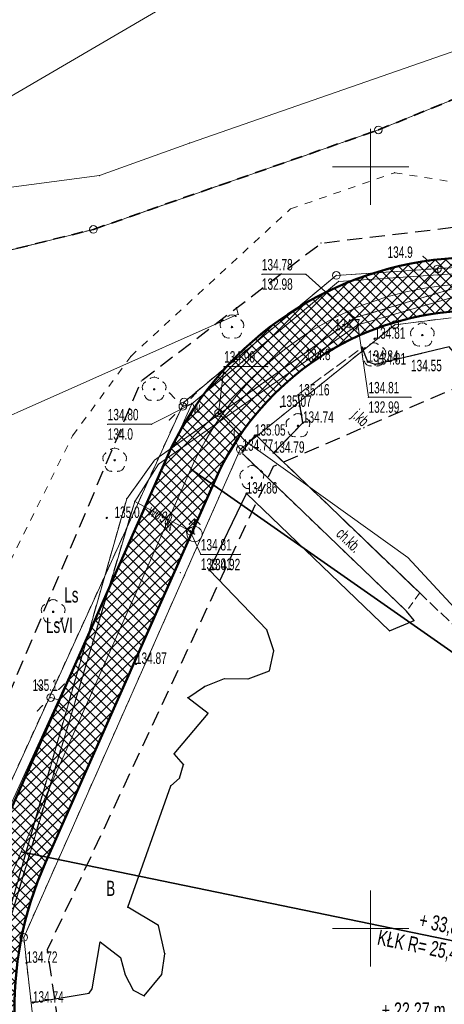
# Model space of a CAD drawing. Extents: x 6456700 to 6518119, y 5963420 to 5980059.
# Tile 48 of 256: x 6511696 to 6511724, y 5964144 to 5964209. Entities that reach past the tile are written whole.
import ezdxf
from ezdxf.enums import TextEntityAlignment as Align

# ---------------------------------------------------------------- set-up
doc = ezdxf.new("R2010")
doc.units = 0
doc.header["$MEASUREMENT"] = 0
for name, pattern in [('L_0_03', [1, 0.5, -0.5]), ('L_0_04', [1.5, 1, -0.5]), ('L_0_50', [1.25, 0.75, -0.5]), ('L_0_52', [1, 0.75, -0.25]), ('L_0_5A', [0.75, 0.5, -0.25])]:
    doc.linetypes.add(name, pattern=pattern)
doc.layers.get('0').update_dxf_attribs({"color": 2, "linetype": 'CONTINUOUS', "lineweight": 5})
for name, color, linetype, lineweight in [('18mm Kreska ciągła', 7, 'CONTINUOUS', 18), ('202_punkt_graniczny', 7, 'CONTINUOUS', 18), ('209_oznaczenie_konturu_klasyfikacyjnego', 96, 'CONTINUOUS', 18), ('210_oznaczenie_konturu_uzytku_gruntowego', 96, 'CONTINUOUS', 18), ('216_obreb_ewidencyjny', 7, 'CONTINUOUS', 18), ('218_kontur_uzytku_gruntowego', 96, 'L_0_03', 18), ('219_dzialka_ewidencyjna', 7, 'CONTINUOUS', 18), ('35mm Ciągła', 7, 'CONTINUOUS', 35), ('50mm Kreska ciągła', 7, 'CONTINUOUS', 50), ('9mm Kreska ciągła', 252, 'CONTINUOUS', 9), ('chodnik', 7, 'CONTINUOUS', 18), ('chodnik_Atr17', 7, 'CONTINUOUS', 18), ('drzewo_lisciaste', 7, 'CONTINUOUS', 18), ('furtka', 7, 'CONTINUOUS', 18), ('hydrant', 7, 'CONTINUOUS', 18), ('jezdnia', 7, 'CONTINUOUS', 18), ('jezdnia_Atr17', 7, 'CONTINUOUS', 18), ('komora_podziemna', 7, 'CONTINUOUS', 18), ('komora_podziemna_Atr17', 7, 'CONTINUOUS', 18), ('kraweznik', 7, 'CONTINUOUS', 18), ('latarnia', 7, 'CONTINUOUS', 18), ('ogrodzenie_trwale', 7, 'CONTINUOUS', 18), ('pikieta_naturalna', 7, 'CONTINUOUS', 18), ('pikieta_naturalna_Atr2', 7, 'CONTINUOUS', 18), ('pikieta_sztuczna', 7, 'CONTINUOUS', 18), ('pikieta_sztuczna_Atr2', 7, 'CONTINUOUS', 18), ('przewod_elektroenergetyczny_podziemny', 7, 'CONTINUOUS', 18), ('przewod_kanalizacyjny', 7, 'CONTINUOUS', 18), ('przewod_kanalizacyjny___ob__projektowany', 7, 'CONTINUOUS', 18), ('przewod_wodociagowy', 7, 'CONTINUOUS', 18), ('przewod_wodociagowy___ob__projektowany', 7, 'CONTINUOUS', 18), ('przewod_wodociagowy_Atr1', 7, 'CONTINUOUS', 18), ('rzedna', 7, 'CONTINUOUS', 18), ('rzedna_Atr2', 7, 'CONTINUOUS', 18), ('rzedna_Atr3', 7, 'CONTINUOUS', 18), ('siatka_krzyrzy', 7, 'CONTINUOUS', 18), ('woda_stojaca', 7, 'CONTINUOUS', 18), ('Zakres', 7, 'CONTINUOUS', 18)]:
    doc.layers.add(name, color=color, linetype=linetype, lineweight=lineweight)
doc.styles.get("Standard").update_dxf_attribs({"font": 'txt', "width": 0.75})
doc.styles.add('Znaczniki', font='GOTHIC.TTF', dxfattribs={"width": 0.7})

# ---------------------------------------------------------------- blocks, each defined once
blk = doc.blocks.new('mdcp_nowa')
at = {"layer": 'drzewo_lisciaste', "linetype": 'Continuous', "lineweight": 18, "true_color": 0x009900}
for points in [[(6494440.9, 5980639.43, 1), (6494440.9, 5980639.53, 1)], [(6494453.39, 5980638.9, 1), (6494453.39, 5980639, 1)], [(6494450.22, 5980637.6, 1), (6494450.22, 5980637.7, 1)], [(6494435.8, 5980635.35, 1), (6494435.8, 5980635.45, 1)], [(6494445.23, 5980632.95, 1), (6494445.23, 5980633.05, 1)], [(6494433.21, 5980630.69, 1), (6494433.21, 5980630.79, 1)], [(6494442.21, 5980629.55, 1), (6494442.21, 5980629.65, 1)], [(6494429.17, 5980620.74, 1), (6494429.17, 5980620.84, 1)]]:
    blk.add_hatch(color=94, dxfattribs=at).paths.add_polyline_path(points)
at = {"layer": 'pikieta_naturalna', "linetype": 'Continuous', "lineweight": 18, "true_color": 0x000000}
for points in [[(6494451.12, 5980643.235, 1), (6494451.12, 5980643.325, 1)], [(6494451.52, 5980639.345, 1), (6494451.52, 5980639.435, 1)], [(6494449.45, 5980638.085, 1), (6494449.45, 5980638.175, 1)], [(6494432.69, 5980626.905, 1), (6494432.69, 5980626.995, 1)], [(6494434.6, 5980617.325, 1), (6494434.6, 5980617.415, 1)], [(6494427.43, 5980597.705, 1), (6494427.43, 5980597.795, 1)]]:
    blk.add_hatch(color=18, dxfattribs=at).paths.add_polyline_path(points)
at = {"layer": 'pikieta_sztuczna', "linetype": 'Continuous', "lineweight": 18, "true_color": 0x000000}
for points in [[(6494450.26, 5980638.665, 1), (6494450.26, 5980638.755, 1)], [(6494449.81, 5980637.155, 1), (6494449.81, 5980637.245, 1)], [(6494450.3, 5980636.975, 1), (6494450.3, 5980637.065, 1)], [(6494445.28, 5980634.945, 1), (6494445.28, 5980635.035, 1)], [(6494444.11, 5980634.195, 1), (6494444.11, 5980634.285, 1)], [(6494445.56, 5980633.155, 1), (6494445.56, 5980633.245, 1)], [(6494442.4, 5980632.305, 1), (6494442.4, 5980632.395, 1)], [(6494441.59, 5980631.315, 1), (6494441.59, 5980631.405, 1)], [(6494443.64, 5980631.185, 1), (6494443.64, 5980631.275, 1)], [(6494441.86, 5980628.505, 1), (6494441.86, 5980628.595, 1)], [(6494439.42, 5980623.475, 1), (6494439.42, 5980623.565, 1)], [(6494434.6, 5980617.325, 1), (6494434.6, 5980617.415, 1)], [(6494427.43, 5980597.705, 1), (6494427.43, 5980597.795, 1)], [(6494427.84, 5980595.095, 1), (6494427.84, 5980595.185, 1)]]:
    blk.add_hatch(color=18, dxfattribs=at).paths.add_polyline_path(points)
at = {"layer": 'rzedna', "linetype": 'Continuous', "lineweight": 18, "true_color": 0x000000}
for points in [[(6494448.95, 5980640.035, 1), (6494448.95, 5980640.125, 1)], [(6494449.16, 5980639.575, 1), (6494449.16, 5980639.665, 1)], [(6494438.28, 5980634.395, 1), (6494438.28, 5980634.485, 1)], [(6494440.02, 5980633.785, 1), (6494440.02, 5980633.875, 1)], [(6494438.16, 5980626.045, 1), (6494438.16, 5980626.135, 1)]]:
    blk.add_hatch(color=18, dxfattribs=at).paths.add_polyline_path(points)
at = {"layer": '202_punkt_graniczny', "color": 7, "linetype": 'Continuous', "lineweight": 18}
for centre in [(6494450.51, 5980652.42), (6494431.81, 5980645.89), (6494447.75, 5980642.87), (6494451.59, 5980639.63), (6494437.76, 5980634.56), (6494441.45, 5980631.45), (6494427.24, 5980599.42)]:
    blk.add_circle(centre, 0.25, dxfattribs=at)
at = {"layer": '202_punkt_graniczny'}
for p in [(6494450.51, 5980652.42), (6494431.81, 5980645.89), (6494447.75, 5980642.87), (6494451.59, 5980639.63), (6494437.76, 5980634.56), (6494441.45, 5980631.45), (6494427.24, 5980599.42)]:
    blk.add_point(p, dxfattribs=at)
at = {"layer": '216_obreb_ewidencyjny', "color": 7, "linetype": 'L_0_50', "lineweight": 35, "flags": 128}
for points in [[(6494450.51, 5980652.42), (6494469.36, 5980660.08)], [(6494431.81, 5980645.89), (6494450.51, 5980652.42)], [(6494409.79, 5980640.42), (6494431.81, 5980645.89)]]:
    blk.add_lwpolyline(points, dxfattribs=at)
at = {"layer": '216_obreb_ewidencyjny'}
for p in [(6494450.51, 5980652.42), (6494431.81, 5980645.89)]:
    blk.add_point(p, dxfattribs=at)
at = {"layer": '218_kontur_uzytku_gruntowego', "lineweight": 18, "flags": 128}
for points in [[(6494469.36, 5980660.08), (6494450.51, 5980652.42)], [(6494450.51, 5980652.42), (6494431.81, 5980645.89)], [(6494444.74, 5980647.23), (6494451.57, 5980649.61)], [(6494451.57, 5980649.61), (6494462.9, 5980647.82)], [(6494434.26, 5980637.55), (6494444.74, 5980647.23)], [(6494431.81, 5980645.89), (6494409.79, 5980640.42)], [(6494447.75, 5980642.87), (6494465.42, 5980644.05)], [(6494437.76, 5980634.56), (6494447.75, 5980642.87)], [(6494451.59, 5980639.63), (6494441.45, 5980631.45)], [(6494455.28, 5980640.09), (6494451.59, 5980639.63)], [(6494430.45, 5980632.35), (6494434.26, 5980637.55)], [(6494422.31, 5980600.69), (6494437.76, 5980634.56)], [(6494419.66, 5980610.67), (6494430.45, 5980632.35)], [(6494441.45, 5980631.45), (6494427.24, 5980599.42)], [(6494427.24, 5980599.42), (6494429.17, 5980582.26)]]:
    blk.add_lwpolyline(points, dxfattribs=at)
at = {"layer": '218_kontur_uzytku_gruntowego'}
for p in [(6494450.51, 5980652.42), (6494450.51, 5980652.42), (6494450.51, 5980652.42), (6494450.51, 5980652.42), (6494451.57, 5980649.61), (6494451.57, 5980649.61), (6494451.57, 5980649.61), (6494451.57, 5980649.61), (6494444.74, 5980647.23), (6494444.74, 5980647.23), (6494444.74, 5980647.23), (6494444.74, 5980647.23), (6494431.81, 5980645.89), (6494431.81, 5980645.89), (6494431.81, 5980645.89), (6494431.81, 5980645.89), (6494447.75, 5980642.87), (6494447.75, 5980642.87), (6494447.75, 5980642.87), (6494447.75, 5980642.87), (6494451.59, 5980639.63), (6494451.59, 5980639.63), (6494451.59, 5980639.63), (6494451.59, 5980639.63), (6494434.26, 5980637.55), (6494434.26, 5980637.55), (6494434.26, 5980637.55), (6494434.26, 5980637.55), (6494437.76, 5980634.56), (6494437.76, 5980634.56), (6494437.76, 5980634.56), (6494437.76, 5980634.56), (6494430.45, 5980632.35), (6494430.45, 5980632.35), (6494430.45, 5980632.35), (6494430.45, 5980632.35), (6494441.45, 5980631.45), (6494441.45, 5980631.45), (6494441.45, 5980631.45), (6494441.45, 5980631.45), (6494427.24, 5980599.42), (6494427.24, 5980599.42), (6494427.24, 5980599.42), (6494427.24, 5980599.42)]:
    blk.add_point(p, dxfattribs=at)
at = {"layer": '219_dzialka_ewidencyjna', "color": 3, "linetype": 'Continuous', "lineweight": 18, "flags": 128}
for points in [[(6494450.51, 5980652.42), (6494469.36, 5980660.08)], [(6494431.81, 5980645.89), (6494450.51, 5980652.42)], [(6494409.79, 5980640.42), (6494431.81, 5980645.89)], [(6494447.75, 5980642.87), (6494465.42, 5980644.05)], [(6494437.76, 5980634.56), (6494447.75, 5980642.87)], [(6494451.59, 5980639.63), (6494441.45, 5980631.45)], [(6494455.28, 5980640.09), (6494451.59, 5980639.63)], [(6494422.31, 5980600.69), (6494437.76, 5980634.56)], [(6494441.45, 5980631.45), (6494427.24, 5980599.42)], [(6494427.24, 5980599.42), (6494429.17, 5980582.26)]]:
    blk.add_lwpolyline(points, dxfattribs=at)
at = {"layer": '219_dzialka_ewidencyjna', "color": 3}
for p in [(6494450.51, 5980652.42), (6494450.51, 5980652.42), (6494431.81, 5980645.89), (6494431.81, 5980645.89), (6494447.75, 5980642.87), (6494447.75, 5980642.87), (6494451.59, 5980639.63), (6494451.59, 5980639.63), (6494437.76, 5980634.56), (6494437.76, 5980634.56), (6494441.45, 5980631.45), (6494441.45, 5980631.45), (6494427.24, 5980599.42), (6494427.24, 5980599.42)]:
    blk.add_point(p, dxfattribs=at)
at = {"layer": 'chodnik', "color": 7, "linetype": 'L_0_5A', "lineweight": 18, "flags": 128}
blk.add_lwpolyline([(6494442.4, 5980632.35), (6494442.53, 5980632.35), (6494443.64, 5980631.23), (6494453.22, 5980622.03), (6494452.36, 5980620.83), (6494441.61, 5980631.15), (6494441.59, 5980631.36)], close=True, dxfattribs=at)
at = {"layer": 'chodnik'}
for p in [(6494442.4, 5980632.35), (6494442.53, 5980632.35), (6494441.59, 5980631.36), (6494443.64, 5980631.23), (6494441.61, 5980631.15), (6494453.22, 5980622.03), (6494452.36, 5980620.83)]:
    blk.add_point(p, dxfattribs=at)
at = {"layer": 'drzewo_lisciaste', "color": 94, "linetype": 'Continuous', "lineweight": 18}
for centre in [(6494440.9, 5980639.48), (6494453.39, 5980638.95), (6494450.22, 5980637.65), (6494435.8, 5980635.4), (6494445.23, 5980633), (6494433.21, 5980630.74), (6494442.21, 5980629.6), (6494429.17, 5980620.79)]:
    blk.add_circle(centre, 0.05, dxfattribs=at)
at = {"layer": 'drzewo_lisciaste', "color": 94, "linetype": 'Continuous', "lineweight": 13}
for centre, start, end in [((6494440.9, 5980639.88), 49.272, 130.728), ((6494440.52, 5980639.604), 121.308, 202.548), ((6494441.28, 5980639.604), 337.452, 58.692), ((6494453.39, 5980639.35), 49.272, 130.728), ((6494440.665, 5980639.156), 193.221, 274.871), ((6494441.135, 5980639.156), 265.129, 346.779), ((6494453.01, 5980639.074), 121.308, 202.548), ((6494453.77, 5980639.074), 337.452, 58.692), ((6494450.22, 5980638.05), 49.272, 130.728), ((6494453.155, 5980638.626), 193.221, 274.871), ((6494453.625, 5980638.626), 265.129, 346.779), ((6494449.84, 5980637.774), 121.308, 202.548), ((6494450.6, 5980637.774), 337.452, 58.692), ((6494449.985, 5980637.326), 193.221, 274.871), ((6494450.455, 5980637.326), 265.129, 346.779), ((6494435.42, 5980635.524), 121.308, 202.548), ((6494435.8, 5980635.8), 49.272, 130.728), ((6494436.18, 5980635.524), 337.452, 58.692), ((6494435.565, 5980635.076), 193.221, 274.871), ((6494436.035, 5980635.076), 265.129, 346.779), ((6494445.23, 5980633.4), 49.272, 130.728), ((6494444.85, 5980633.124), 121.308, 202.548), ((6494445.61, 5980633.124), 337.452, 58.692), ((6494444.995, 5980632.676), 193.221, 274.871), ((6494445.465, 5980632.676), 265.129, 346.779), ((6494432.83, 5980630.864), 121.308, 202.548), ((6494433.21, 5980631.14), 49.272, 130.728), ((6494433.59, 5980630.864), 337.452, 58.692), ((6494432.975, 5980630.416), 193.221, 274.871), ((6494433.445, 5980630.416), 265.129, 346.779), ((6494441.83, 5980629.724), 121.308, 202.548), ((6494442.21, 5980630), 49.272, 130.728), ((6494442.59, 5980629.724), 337.452, 58.692), ((6494441.975, 5980629.276), 193.221, 274.871), ((6494442.445, 5980629.276), 265.129, 346.779), ((6494429.17, 5980621.19), 49.272, 130.728), ((6494428.79, 5980620.914), 121.308, 202.548), ((6494429.55, 5980620.914), 337.452, 58.692), ((6494428.935, 5980620.466), 193.221, 274.871), ((6494429.405, 5980620.466), 265.129, 346.779)]:
    blk.add_arc(centre, 0.4, start, end, dxfattribs=at)
at = {"layer": 'drzewo_lisciaste'}
for p in [(6494440.9, 5980640.28), (6494440.14, 5980639.728), (6494440.312, 5980639.946), (6494440.639, 5980640.183), (6494441.161, 5980640.183), (6494441.488, 5980639.946), (6494441.66, 5980639.728), (6494453.129, 5980639.653), (6494453.39, 5980639.75), (6494453.651, 5980639.653), (6494440.151, 5980639.451), (6494440.276, 5980639.065), (6494440.9, 5980639.48), (6494441.524, 5980639.065), (6494441.649, 5980639.451), (6494452.63, 5980639.198), (6494452.641, 5980638.921), (6494452.802, 5980639.416), (6494453.39, 5980638.95), (6494453.978, 5980639.416), (6494454.139, 5980638.921), (6494454.15, 5980639.198), (6494440.43, 5980638.832), (6494440.699, 5980638.757), (6494441.101, 5980638.757), (6494441.37, 5980638.832), (6494449.959, 5980638.353), (6494450.22, 5980638.45), (6494450.481, 5980638.353), (6494452.766, 5980638.535), (6494452.92, 5980638.302), (6494453.86, 5980638.302), (6494454.014, 5980638.535), (6494449.46, 5980637.898), (6494449.471, 5980637.621), (6494449.632, 5980638.116), (6494450.22, 5980637.65), (6494450.808, 5980638.116), (6494450.969, 5980637.621), (6494450.98, 5980637.898), (6494453.189, 5980638.227), (6494453.591, 5980638.227), (6494449.596, 5980637.235), (6494449.75, 5980637.002), (6494450.69, 5980637.002), (6494450.844, 5980637.235), (6494450.019, 5980636.927), (6494450.421, 5980636.927), (6494435.212, 5980635.866), (6494435.539, 5980636.103), (6494435.8, 5980636.2), (6494436.061, 5980636.103), (6494436.388, 5980635.866), (6494435.04, 5980635.648), (6494435.051, 5980635.371), (6494435.8, 5980635.4), (6494436.549, 5980635.371), (6494436.56, 5980635.648), (6494435.176, 5980634.985), (6494435.33, 5980634.752), (6494435.599, 5980634.677), (6494436.001, 5980634.677), (6494436.27, 5980634.752), (6494436.424, 5980634.985), (6494445.23, 5980633.8), (6494444.47, 5980633.248), (6494444.642, 5980633.466), (6494444.969, 5980633.703), (6494445.491, 5980633.703), (6494445.818, 5980633.466), (6494445.99, 5980633.248), (6494444.481, 5980632.971), (6494444.606, 5980632.585), (6494445.23, 5980633), (6494445.854, 5980632.585), (6494445.979, 5980632.971), (6494444.76, 5980632.352), (6494445.029, 5980632.277), (6494445.431, 5980632.277), (6494445.7, 5980632.352), (6494432.622, 5980631.206), (6494432.949, 5980631.443), (6494433.21, 5980631.54), (6494433.471, 5980631.443), (6494433.798, 5980631.206), (6494432.45, 5980630.988), (6494432.461, 5980630.711), (6494433.21, 5980630.74), (6494433.959, 5980630.711), (6494433.97, 5980630.988), (6494432.586, 5980630.325), (6494432.74, 5980630.092), (6494433.009, 5980630.017), (6494433.411, 5980630.017), (6494433.68, 5980630.092), (6494433.834, 5980630.325), (6494441.622, 5980630.066), (6494441.949, 5980630.303), (6494442.21, 5980630.4), (6494442.471, 5980630.303), (6494442.798, 5980630.066), (6494441.45, 5980629.848), (6494441.461, 5980629.571), (6494442.21, 5980629.6), (6494442.959, 5980629.571), (6494442.97, 5980629.848), (6494441.586, 5980629.185), (6494441.74, 5980628.952), (6494442.009, 5980628.877), (6494442.411, 5980628.877), (6494442.68, 5980628.952), (6494442.834, 5980629.185), (6494428.909, 5980621.493), (6494429.17, 5980621.59), (6494429.431, 5980621.493), (6494428.41, 5980621.038), (6494428.582, 5980621.256), (6494429.758, 5980621.256), (6494429.93, 5980621.038), (6494428.421, 5980620.761), (6494428.546, 5980620.375), (6494429.17, 5980620.79), (6494429.794, 5980620.375), (6494429.919, 5980620.761), (6494428.7, 5980620.142), (6494428.969, 5980620.067), (6494429.371, 5980620.067), (6494429.64, 5980620.142)]:
    blk.add_point(p, dxfattribs=at)
at = {"layer": 'furtka', "color": 7, "linetype": 'Continuous', "lineweight": 18, "flags": 128}
blk.add_lwpolyline([(6494441.59, 5980631.36), (6494442.4, 5980632.35)], dxfattribs=at)
at = {"layer": 'furtka', "color": 7, "linetype": 'Continuous', "lineweight": 18}
blk.add_arc((6494442.539, 5980632.522), 1.5, 170.711, 230.711, dxfattribs=at)
at = {"layer": 'furtka'}
for p in [(6494441.059, 5980632.764), (6494441.136, 5980631.991), (6494442.4, 5980632.35), (6494441.589, 5980631.361), (6494441.59, 5980631.36)]:
    blk.add_point(p, dxfattribs=at)
at = {"layer": 'hydrant', "color": 5, "linetype": 'Continuous', "lineweight": 18, "flags": 128}
for points in [[(6494438.096, 5980626.536), (6494438.45, 5980626.89)], [(6494438.45, 5980626.39), (6494438.45, 5980626.89)], [(6494438.804, 5980626.536), (6494438.45, 5980626.89)]]:
    blk.add_lwpolyline(points, dxfattribs=at)
at = {"layer": 'hydrant', "color": 5, "linetype": 'Continuous', "lineweight": 18}
blk.add_circle((6494438.45, 5980625.89), 0.5, dxfattribs=at)
at = {"layer": 'hydrant'}
for p in [(6494438.45, 5980626.89), (6494438.45, 5980626.89), (6494438.45, 5980626.89), (6494438.096, 5980626.536), (6494438.45, 5980626.39), (6494438.804, 5980626.536), (6494438.45, 5980625.89)]:
    blk.add_point(p, dxfattribs=at)
at = {"layer": 'jezdnia', "color": 7, "linetype": 'L_0_52', "lineweight": 18, "flags": 128}
blk.add_lwpolyline([(6494445.56, 5980633.2), (6494445.25, 5980635.06), (6494449.45, 5980638.13), (6494449.81, 5980637.2), (6494450.3, 5980637.02), (6494455.15, 5980638.18), (6494472.84, 5980617.79), (6494477.92, 5980612.58), (6494478.27, 5980612.84), (6494478.9, 5980612.36), (6494479.27, 5980612.74), (6494483.61, 5980608.14), (6494484.41, 5980607.38), (6494487.5, 5980603.85), (6494488.61, 5980602.99), (6494487.37, 5980602.42), (6494479.94, 5980595.26), (6494470.27, 5980603.27), (6494470.86, 5980604.69), (6494458.57, 5980616.93), (6494453.22, 5980622.03), (6494443.64, 5980631.23)], close=True, dxfattribs=at)
at = {"layer": 'jezdnia'}
for p in [(6494449.45, 5980638.13), (6494449.81, 5980637.2), (6494450.3, 5980637.02), (6494445.25, 5980635.06), (6494445.56, 5980633.2), (6494443.64, 5980631.23), (6494453.22, 5980622.03)]:
    blk.add_point(p, dxfattribs=at)
at = {"layer": 'komora_podziemna', "color": 5, "linetype": 'Continuous', "lineweight": 13}
for centre in [(6494440.02, 5980633.83), (6494438.16, 5980626.09)]:
    blk.add_circle(centre, 0.25, dxfattribs=at)
at = {"layer": 'komora_podziemna'}
for p in [(6494440.02, 5980633.83), (6494438.16, 5980626.09)]:
    blk.add_point(p, dxfattribs=at)
at = {"layer": 'kraweznik', "color": 7, "linetype": 'Continuous', "lineweight": 25, "flags": 128}
for points in [[(6494479.66, 5980613.15), (6494478.9, 5980612.36), (6494478.27, 5980612.84), (6494477.92, 5980612.58), (6494472.84, 5980617.79), (6494455.15, 5980638.18), (6494450.3, 5980637.02), (6494449.81, 5980637.2), (6494449.45, 5980638.13)], [(6494443.64, 5980631.23), (6494445.56, 5980633.2), (6494445.25, 5980635.06)], [(6494453.22, 5980622.03), (6494443.64, 5980631.23), (6494442.53, 5980632.35)], [(6494427.84, 5980595.14), (6494431.54, 5980595.76), (6494431.73, 5980596.04), (6494432.26, 5980599.12), (6494433.58, 5980598.09), (6494433.9, 5980596.97), (6494434.43, 5980595.96), (6494435.15, 5980595.58), (6494436.3, 5980596.98), (6494436.5, 5980598.35), (6494436.08, 5980600.21), (6494434.06, 5980601.4), (6494436.89, 5980609.37), (6494437.47, 5980609.88), (6494437.73, 5980610.77), (6494437.11, 5980611.46), (6494439.34, 5980614.11), (6494438, 5980615.15), (6494439.1, 5980615.89), (6494440.41, 5980616.41), (6494441.96, 5980616.38), (6494443.36, 5980616.92), (6494443.64, 5980618.22), (6494443.2, 5980619.6), (6494439.42, 5980623.52), (6494441.86, 5980628.55), (6494451.24, 5980619.53), (6494452.85, 5980620.21), (6494452.36, 5980620.83), (6494441.61, 5980631.15)]]:
    blk.add_lwpolyline(points, dxfattribs=at)
at = {"layer": 'kraweznik'}
for p in [(6494449.45, 5980638.13), (6494449.81, 5980637.2), (6494450.3, 5980637.02), (6494445.25, 5980635.06), (6494445.56, 5980633.2), (6494442.53, 5980632.35), (6494443.64, 5980631.23), (6494443.64, 5980631.23), (6494441.61, 5980631.15), (6494441.86, 5980628.55), (6494439.42, 5980623.52), (6494453.22, 5980622.03), (6494452.36, 5980620.83), (6494452.85, 5980620.21), (6494443.2, 5980619.6), (6494451.24, 5980619.53), (6494443.64, 5980618.22), (6494440.41, 5980616.41), (6494441.96, 5980616.38), (6494443.36, 5980616.92), (6494439.1, 5980615.89), (6494438, 5980615.15), (6494439.34, 5980614.11), (6494437.11, 5980611.46), (6494437.73, 5980610.77), (6494437.47, 5980609.88), (6494436.89, 5980609.37), (6494434.06, 5980601.4), (6494436.08, 5980600.21), (6494432.26, 5980599.12), (6494436.5, 5980598.35), (6494433.58, 5980598.09), (6494433.9, 5980596.97), (6494436.3, 5980596.98), (6494431.54, 5980595.76), (6494431.73, 5980596.04), (6494434.43, 5980595.96), (6494427.84, 5980595.14), (6494435.15, 5980595.58)]:
    blk.add_point(p, dxfattribs=at)
at = {"layer": 'latarnia', "color": 7, "linetype": 'Continuous', "lineweight": 13, "flags": 128}
for points in [[(6494453.822, 5980643.789), (6494453.443, 5980644.114)], [(6494453.901, 5980642.731), (6494453.576, 5980642.352)], [(6494437.15, 5980634.801), (6494436.797, 5980635.154)], [(6494438.211, 5980634.801), (6494438.564, 5980635.154)], [(6494437.15, 5980633.74), (6494436.797, 5980633.387)], [(6494438.211, 5980633.74), (6494438.564, 5980633.387)], [(6494428.48, 5980615.691), (6494428.127, 5980616.044)], [(6494429.541, 5980615.691), (6494429.894, 5980616.044)], [(6494428.48, 5980614.63), (6494428.127, 5980614.277)], [(6494429.541, 5980614.63), (6494429.894, 5980614.277)]]:
    blk.add_lwpolyline(points, dxfattribs=at)
at = {"layer": 'latarnia', "color": 7, "linetype": 'Continuous', "lineweight": 13}
for centre in [(6494454.39, 5980643.3), (6494437.68, 5980634.27), (6494429.01, 5980615.16)]:
    blk.add_circle(centre, 0.25, dxfattribs=at)
at = {"layer": 'latarnia'}
for p in [(6494453.443, 5980644.114), (6494453.822, 5980643.789), (6494454.39, 5980643.3), (6494453.576, 5980642.352), (6494453.901, 5980642.731), (6494436.797, 5980635.154), (6494438.564, 5980635.154), (6494437.15, 5980634.801), (6494438.211, 5980634.801), (6494437.15, 5980633.74), (6494437.68, 5980634.27), (6494438.211, 5980633.74), (6494436.797, 5980633.387), (6494438.564, 5980633.387), (6494428.127, 5980616.044), (6494428.48, 5980615.691), (6494429.541, 5980615.691), (6494429.894, 5980616.044), (6494429.01, 5980615.16), (6494428.48, 5980614.63), (6494429.541, 5980614.63), (6494428.127, 5980614.277), (6494429.894, 5980614.277)]:
    blk.add_point(p, dxfattribs=at)
at = {"layer": 'ogrodzenie_trwale'}
for p in [(6494451.59, 5980639.41), (6494450.26, 5980638.71), (6494449.45, 5980638.13), (6494445.25, 5980635.06), (6494444.11, 5980634.24), (6494442.4, 5980632.35), (6494441.43, 5980631.12), (6494437.51, 5980623.36), (6494437.51, 5980623.36), (6494452.85, 5980620.21), (6494434.6, 5980617.37), (6494427.43, 5980597.75)]:
    blk.add_point(p, dxfattribs=at)
at = {"layer": 'pikieta_naturalna', "color": 7, "linetype": 'Continuous', "lineweight": 18}
for centre in [(6494451.12, 5980643.28), (6494451.52, 5980639.39), (6494449.45, 5980638.13), (6494432.69, 5980626.95), (6494434.6, 5980617.37), (6494427.43, 5980597.75)]:
    blk.add_circle(centre, 0.045, dxfattribs=at)
at = {"layer": 'pikieta_naturalna'}
for p in [(6494451.12, 5980643.28), (6494451.52, 5980639.39), (6494449.45, 5980638.13), (6494432.69, 5980626.95), (6494434.6, 5980617.37), (6494427.43, 5980597.75)]:
    blk.add_point(p, dxfattribs=at)
at = {"layer": 'pikieta_sztuczna', "color": 7, "linetype": 'Continuous', "lineweight": 18}
for centre in [(6494450.26, 5980638.71), (6494449.81, 5980637.2), (6494450.3, 5980637.02), (6494445.28, 5980634.99), (6494444.11, 5980634.24), (6494445.56, 5980633.2), (6494442.4, 5980632.35), (6494441.59, 5980631.36), (6494443.64, 5980631.23), (6494441.86, 5980628.55), (6494439.42, 5980623.52), (6494434.6, 5980617.37), (6494427.43, 5980597.75), (6494427.84, 5980595.14)]:
    blk.add_circle(centre, 0.045, dxfattribs=at)
at = {"layer": 'pikieta_sztuczna'}
for p in [(6494450.26, 5980638.71), (6494449.81, 5980637.2), (6494450.3, 5980637.02), (6494445.28, 5980634.99), (6494444.11, 5980634.24), (6494445.56, 5980633.2), (6494442.4, 5980632.35), (6494441.59, 5980631.36), (6494443.64, 5980631.23), (6494441.86, 5980628.55), (6494439.42, 5980623.52), (6494434.6, 5980617.37), (6494427.43, 5980597.75), (6494427.84, 5980595.14)]:
    blk.add_point(p, dxfattribs=at)
at = {"layer": 'przewod_elektroenergetyczny_podziemny', "color": 1, "linetype": 'Continuous', "lineweight": 18, "flags": 128}
for points in [[(6494454.43, 5980642.9), (6494465.34, 5980643.7), (6494475.24, 5980648.7), (6494475.05, 5980648.98)], [(6494438.28, 5980634.44), (6494447.9, 5980642.48), (6494454.43, 5980642.9), (6494454.39, 5980643.3)], [(6494429.52, 5980615.01), (6494438.28, 5980634.44), (6494437.68, 5980634.27)], [(6494424.03, 5980594.74), (6494422.88, 5980600.47), (6494429.52, 5980615.01), (6494429.01, 5980615.16)]]:
    blk.add_lwpolyline(points, dxfattribs=at)
at = {"layer": 'przewod_elektroenergetyczny_podziemny'}
for p in [(6494454.39, 5980643.3), (6494454.43, 5980642.9), (6494454.43, 5980642.9), (6494447.9, 5980642.48), (6494438.28, 5980634.44), (6494438.28, 5980634.44), (6494437.68, 5980634.27), (6494429.01, 5980615.16), (6494429.52, 5980615.01), (6494429.52, 5980615.01)]:
    blk.add_point(p, dxfattribs=at)
at = {"layer": 'przewod_kanalizacyjny', "color": 34, "linetype": 'Continuous', "lineweight": 18, "flags": 128}
for points in [[(6494512.58, 5980664.36), (6494475.85, 5980648.08), (6494448.95, 5980640.08), (6494435.82, 5980630.74), (6494434, 5980628.21), (6494423.39, 5980591.02), (6494422.96, 5980583.93), (6494407.05, 5980559.11), (6494413.79, 5980555.59), (6494408.53, 5980527.9), (6494395.33, 5980508.5), (6494379.99, 5980480.33), (6494362.15, 5980422.68)], [(6494441.2, 5980640.75), (6494441.32, 5980640.32), (6494412.1, 5980627.34)]]:
    blk.add_lwpolyline(points, dxfattribs=at)
at = {"layer": 'przewod_kanalizacyjny'}
for p in [(6494441.2, 5980640.75), (6494441.32, 5980640.32), (6494448.95, 5980640.08), (6494435.82, 5980630.74), (6494434, 5980628.21)]:
    blk.add_point(p, dxfattribs=at)
at = {"layer": 'przewod_kanalizacyjny___ob__projektowany', "color": 34, "linetype": 'L_0_52', "lineweight": 18, "flags": 128}
blk.add_lwpolyline([(6494543.737, 5980613.845), (6494541.34, 5980614.19), (6494526.27, 5980640.46), (6494512.58, 5980664.36), (6494475.85, 5980648.08), (6494448.95, 5980640.08), (6494435.82, 5980630.74), (6494434, 5980628.21), (6494423.39, 5980591.02), (6494423.22, 5980589.05)], dxfattribs=at)
at = {"layer": 'przewod_kanalizacyjny___ob__projektowany'}
for p in [(6494448.95, 5980640.08), (6494435.82, 5980630.74), (6494434, 5980628.21)]:
    blk.add_point(p, dxfattribs=at)
at = {"layer": 'przewod_wodociagowy', "color": 5, "linetype": 'Continuous', "lineweight": 18, "flags": 128}
for points in [[(6494513.5, 5980663.95), (6494476.06, 5980647.42), (6494449.16, 5980639.62), (6494440.37, 5980633.47), (6494436.09, 5980630.48), (6494434.52, 5980628.04), (6494423.72, 5980591.82), (6494423.49, 5980583.76), (6494407.79, 5980559.35), (6494414.54, 5980555.87), (6494409.04, 5980527.84), (6494395.85, 5980508.25), (6494380.37, 5980480.1), (6494362.54, 5980422.62), (6494348.35, 5980374.02), (6494335.97, 5980340.4), (6494332.73, 5980341.36), (6494294.76, 5980353), (6494262.61, 5980362.71)], [(6494440.02, 5980633.83), (6494440.37, 5980633.47), (6494441.8, 5980631.99), (6494452.44, 5980624.36), (6494467.72, 5980607.88), (6494467.34, 5980606.13), (6494465.57, 5980603.06), (6494465.55, 5980603.01)], [(6494434.52, 5980628.04), (6494438.16, 5980626.09), (6494438.45, 5980625.89)]]:
    blk.add_lwpolyline(points, dxfattribs=at)
at = {"layer": 'przewod_wodociagowy'}
for p in [(6494449.16, 5980639.62), (6494440.02, 5980633.83), (6494440.37, 5980633.47), (6494440.37, 5980633.47), (6494441.8, 5980631.99), (6494436.09, 5980630.48), (6494434.52, 5980628.04), (6494434.52, 5980628.04), (6494438.16, 5980626.09), (6494438.45, 5980625.89), (6494452.44, 5980624.36)]:
    blk.add_point(p, dxfattribs=at)
at = {"layer": 'przewod_wodociagowy___ob__projektowany', "color": 5, "linetype": 'L_0_52', "lineweight": 18, "flags": 128}
blk.add_lwpolyline([(6494434.52, 5980628.04), (6494423.72, 5980591.82)], dxfattribs=at)
at = {"layer": 'przewod_wodociagowy___ob__projektowany'}
blk.add_point((6494434.52, 5980628.04), dxfattribs=at)
at = {"layer": 'rzedna', "color": 7, "linetype": 'Continuous', "lineweight": 18}
for centre in [(6494448.95, 5980640.08), (6494449.16, 5980639.62), (6494438.28, 5980634.44), (6494440.02, 5980633.83), (6494438.16, 5980626.09)]:
    blk.add_circle(centre, 0.045, dxfattribs=at)
at = {"layer": 'rzedna'}
for p in [(6494448.95, 5980640.08), (6494449.16, 5980639.62), (6494438.28, 5980634.44), (6494440.02, 5980633.83), (6494438.16, 5980626.09)]:
    blk.add_point(p, dxfattribs=at)
at = {"layer": 'rzedna_Atr2', "color": 7, "linetype": 'Continuous', "lineweight": 18, "flags": 128}
for points in [[(6494448.95, 5980640.08), (6494445.75, 5980642.94), (6494442.864, 5980642.94)], [(6494449.16, 5980639.62), (6494449.86, 5980634.87), (6494452.65, 5980634.87)], [(6494440.02, 5980633.83), (6494440.39, 5980636.89), (6494443.238, 5980636.89)], [(6494438.28, 5980634.44), (6494435.63, 5980633.1), (6494432.75, 5980633.1)], [(6494438.16, 5980626.09), (6494438.86, 5980624.56), (6494441.453, 5980624.56)]]:
    blk.add_lwpolyline(points, dxfattribs=at)
at = {"layer": 'rzedna_Atr2'}
for p in [(6494442.864, 5980642.94), (6494445.75, 5980642.94), (6494448.95, 5980640.08), (6494449.16, 5980639.62), (6494440.39, 5980636.89), (6494443.238, 5980636.89), (6494438.28, 5980634.44), (6494449.86, 5980634.87), (6494452.65, 5980634.87), (6494440.02, 5980633.83), (6494432.75, 5980633.1), (6494435.63, 5980633.1), (6494438.16, 5980626.09), (6494438.86, 5980624.56), (6494441.453, 5980624.56)]:
    blk.add_point(p, dxfattribs=at)
at = {"layer": 'siatka_krzyrzy', "linetype": 'Continuous', "lineweight": 18, "flags": 128}
for points in [[(6494450, 5980647.5), (6494450, 5980652.5)], [(6494447.5, 5980650), (6494452.5, 5980650)], [(6494450, 5980597.5), (6494450, 5980602.5)], [(6494447.5, 5980600), (6494452.5, 5980600)]]:
    blk.add_lwpolyline(points, dxfattribs=at)
at = {"layer": 'woda_stojaca', "color": 141, "linetype": 'Continuous', "lineweight": 18, "flags": 128}
blk.add_lwpolyline([(6494530.3, 5980715.34), (6494528.49, 5980713.31), (6494527.35, 5980707.09), (6494526.2, 5980695.34), (6494520.53, 5980687.66), (6494505.04, 5980678.28), (6494474.89, 5980664.68), (6494461.82, 5980659.79), (6494438.12, 5980651.55), (6494432.21, 5980649.42), (6494413.18, 5980646.91), (6494551.45, 5980727.76)], close=True, dxfattribs=at)
at = {"layer": 'woda_stojaca'}
for p in [(6494438.12, 5980651.55), (6494432.21, 5980649.42)]:
    blk.add_point(p, dxfattribs=at)
at = {"layer": 'Zakres', "linetype": 'L_0_04', "lineweight": 25, "flags": 128}
blk.add_lwpolyline([(6495113.77, 5985050.22), (6495121.12, 5984877.07), (6495125.76, 5984757.87), (6495129.89, 5984649.81), (6495141.08, 5984611.3), (6495145.77, 5984544.53), (6495147.36, 5984487.27), (6495157.22, 5984392.07), (6495162.95, 5984387.45), (6495180.24, 5984384.16), (6495229.5, 5984386.61), (6495251.65, 5984373.41), (6495258.77, 5984357.12), (6495255.44, 5984330.44), (6495250.77, 5984304.39), (6495252.21, 5984282.78), (6495255.46, 5984256.45), (6495254.94, 5984238.25), (6495266.4, 5984211), (6495277.24, 5984182.33), (6495294.2, 5984133.19), (6495300.94, 5984095.37), (6495313.24, 5984037.69), (6495317.44, 5983978.18), (6495300.35, 5983922.18), (6495282.35, 5983883.38), (6495266.21, 5983862.23), (6495242.03, 5983839.67), (6495211.11, 5983816.86), (6495158.26, 5983772.66), (6495130.6, 5983651.16), (6495116.31, 5983543.43), (6495129.51, 5983346.73), (6495134.58, 5983264.71), (6495139.64, 5983186.97), (6495193.25, 5983077.94), (6495199.2, 5983041.97), (6495206.23, 5983026), (6495208.96, 5983004.88), (6495202.27, 5982979.48), (6495202.42, 5982950.13), (6495209.35, 5982897.38), (6495215.97, 5982850.34), (6495228.6, 5982809.97), (6495226.85, 5982778.82), (6495225.04, 5982750.56), (6495220.26, 5982723.37), (6495226.54, 5982679.97), (6495206.06, 5982669.48), (6495192.68, 5982657.71), (6495184.57, 5982648.65), (6495174.78, 5982624.58), (6495164.23, 5982604.61), (6495150.7, 5982588.3), (6495137.69, 5982582.43), (6495118.26, 5982573.75), (6495100.35, 5982558.42), (6495090.36, 5982544.99), (6495075.87, 5982519.06), (6495060.83, 5982499.68), (6495049.41, 5982485.49), (6495035.07, 5982459.7), (6495006.7, 5982406.64), (6494980.89, 5982351.84), (6494944.35, 5982293.29), (6494925.72, 5982250.11), (6494905.2, 5982190.37), (6494898.43, 5982153.5), (6494879.51, 5982063.89), (6494864.14, 5981992.66), (6494816.93, 5981768.61), (6494777.79, 5981577.7), (6494739.84, 5981394.72), (6494718.65, 5981297.89), (6494716.45, 5981237.31), (6494738.62, 5981208.21), (6494776.48, 5981173.06), (6494817.16, 5981137.44), (6494847.63, 5981109.8), (6494877.39, 5981077.08), (6494912.75, 5981030.55), (6494916.06, 5981014.71), (6494903.86, 5980957.01), (6494916.13, 5980953.51), (6494892.32, 5980927.59), (6494850.7, 5980858.8), (6494806.81, 5980779.89), (6494785.1, 5980753.49), (6494715.22, 5980723.29), (6494679.96, 5980686.78), (6494651.35, 5980651.29), (6494549.14, 5980683.24), (6494511.84, 5980659.66), (6494443.61, 5980630.33), (6494428.78, 5980598.6), (6494431.58, 5980579.46), (6494420.56, 5980549.76), (6494416.45, 5980528.2), (6494403.86, 5980507.16), (6494388.89, 5980482.96), (6494365.32, 5980407.99), (6494335.67, 5980315.15), (6494332.29, 5980297.41), (6494335.1, 5980278.18), (6494347.25, 5980254.84), (6494336.79, 5980250.09), (6494300.04, 5980271.34), (6494320.8, 5980301.43), (6494336.81, 5980349.17), (6494344.85, 5980380.92), (6494360.85, 5980437.13), (6494374.18, 5980476.38), (6494386.14, 5980498.84), (6494403.02, 5980528.52), (6494411.33, 5980563.19), (6494420.84, 5980586.25), (6494420.25, 5980601.11), (6494434.95, 5980635.94), (6494446.75, 5980644.99), (6494465.77, 5980647.27), (6494513.02, 5980669.46), (6494507.85, 5980679.68), (6494547.89, 5980705.83), (6494570.06, 5980691.34), (6494636.17, 5980669.05), (6494706.14, 5980756.86), (6494742.78, 5980772.58), (6494798.53, 5980814.27), (6494826.12, 5980867.97), (6494849.57, 5980908.6), (6494845.35, 5980942.01), (6494853.94, 5980970.83), (6494891.08, 5980960.54), (6494890.11, 5980965.73), (6494903.94, 5981025.69), (6494869.98, 5981070.3), (6494770.97, 5981160.58), (6494728.18, 5981200.64), (6494706.13, 5981229.56), (6494707.94, 5981299.75), (6494728.84, 5981398.1), (6494767.06, 5981580.19), (6494806.17, 5981770.55), (6494854.36, 5981994.76), (6494869.73, 5982065.97), (6494888.61, 5982155.44), (6494891.67, 5982173.95), (6494895.82, 5982197.45), (6494916.38, 5982253.72), (6494935.47, 5982297.95), (6494954.97, 5982331.67), (6494972.09, 5982356.64), (6494997.76, 5982411.14), (6495026.29, 5982464.48), (6495041.09, 5982491.09), (6495052.99, 5982505.88), (6495067.51, 5982524.6), (6495081.94, 5982550.43), (6495092.99, 5982565.28), (6495112.86, 5982582.29), (6495133.59, 5982591.55), (6495144.48, 5982596.46), (6495155.87, 5982610.19), (6495165.7, 5982628.8), (6495175.96, 5982654.03), (6495185.62, 5982664.83), (6495200.4, 5982677.82), (6495212.49, 5982688.04), (6495209.64, 5982723.43), (6495215.22, 5982750.57), (6495216.87, 5982779.54), (6495218.31, 5982809.31), (6495206.86, 5982847.92), (6495199.44, 5982894.74), (6495192.11, 5982948.71), (6495190.16, 5982979.24), (6495183.47, 5983075.16), (6495129.79, 5983184.34), (6495124.6, 5983264.07), (6495119.53, 5983346.09), (6495106.27, 5983543.75), (6495120.74, 5983652.9), (6495148.75, 5983779.42), (6495204.15, 5983826.04), (6495273.41, 5983889.36), (6495288.53, 5983927.42), (6495300.83, 5983964.69), (6495303.91, 5983980.14), (6495301.32, 5984039.55), (6495291.1, 5984093.63), (6495284.5, 5984130.67), (6495267.84, 5984178.93), (6495257.12, 5984207.3), (6495244.96, 5984236.19), (6495244.79, 5984255.42), (6495242.25, 5984281.97), (6495240.71, 5984304.95), (6495245.55, 5984331.94), (6495248.51, 5984355.64), (6495243.77, 5984366.47), (6495226.98, 5984376.47), (6495179.54, 5984374.12), (6495158.61, 5984378.09), (6495147.7, 5984386.91), (6495137.38, 5984486.61), (6495135.78, 5984544.04), (6495131.18, 5984609.54), (6495119.95, 5984648.2), (6495115.76, 5984757.49), (6495111.12, 5984876.67), (6495103.73, 5985050.93), (6495109.36, 5985081.73), (6495120.41, 5985085.88)], close=True, dxfattribs=at)
at = {"layer": 'Zakres'}
for p in [(6494446.75, 5980644.99), (6494434.95, 5980635.94), (6494443.61, 5980630.33), (6494428.78, 5980598.6)]:
    blk.add_point(p, dxfattribs=at)
at = {"layer": '209_oznaczenie_konturu_klasyfikacyjnego', "lineweight": 20, "width": 0.66}
blk.add_text('LsVI', height=1, dxfattribs=at).set_placement((6494428.7, 5980620.4), align=Align.TOP_LEFT)
at = {"layer": '210_oznaczenie_konturu_uzytku_gruntowego', "lineweight": 20, "width": 0.66}
for s, p in [('Ls', (6494429.9, 5980622.4)), ('B', (6494432.65, 5980603.14))]:
    blk.add_text(s, height=1, dxfattribs=at).set_placement(p, align=Align.TOP_LEFT)
at = {"layer": 'chodnik_Atr17', "color": 7, "lineweight": 15, "width": 0.66}
blk.add_text('ch.kb.', height=0.75, rotation=316.2, dxfattribs=at).set_placement((6494448.199, 5980626.371), align=Align.TOP_LEFT)
at = {"layer": 'jezdnia_Atr17', "color": 7, "lineweight": 15, "width": 0.66}
blk.add_text('j.kb.', height=0.75, rotation=316.4, dxfattribs=at).set_placement((6494449.23, 5980634.15), align=Align.TOP_LEFT)
at = {"layer": 'komora_podziemna_Atr17', "color": 7, "lineweight": 15, "width": 0.66}
for p in [(6494438.339, 5980634.58), (6494436.479, 5980626.84)]:
    blk.add_text('w', height=0.75, dxfattribs=at).set_placement(p, align=Align.TOP_LEFT)
at = {"layer": 'pikieta_naturalna_Atr2', "color": 7, "lineweight": 15, "width": 0.66}
for s, p in [('134.9', (6494451.11, 5980644.77)), ('134.7', (6494447.65, 5980640.01)), ('134.8', (6494445.72, 5980638.06)), ('135.0', (6494433.19, 5980627.7)), ('135.1', (6494427.81, 5980616.35))]:
    blk.add_text(s, height=0.75, dxfattribs=at).set_placement(p, align=Align.TOP_LEFT)
at = {"layer": 'pikieta_sztuczna_Atr2', "color": 7, "lineweight": 15, "width": 0.66}
for s, p in [('134.81', (6494450.26, 5980639.46)), ('134.84', (6494449.81, 5980637.95)), ('134.81', (6494450.3, 5980637.77)), ('134.55', (6494452.65, 5980637.33)), ('135.16', (6494445.28, 5980635.74)), ('135.07', (6494444.11, 5980634.99)), ('134.74', (6494445.56, 5980633.95)), ('135.05', (6494442.4, 5980633.1)), ('134.77', (6494441.59, 5980632.11)), ('134.79', (6494443.64, 5980631.98)), ('134.86', (6494441.86, 5980629.3)), ('134.92', (6494439.42, 5980624.27)), ('134.87', (6494434.6, 5980618.12)), ('134.72', (6494427.43, 5980598.5)), ('134.74', (6494427.84, 5980595.89))]:
    blk.add_text(s, height=0.75, dxfattribs=at).set_placement(p, align=Align.TOP_LEFT)
at = {"layer": 'przewod_wodociagowy_Atr1', "color": 5, "lineweight": 15, "width": 0.66}
blk.add_text('wo90', height=0.75, rotation=331.8, dxfattribs=at).set_placement((6494435.684, 5980627.843), align=Align.TOP_LEFT)
at = {"layer": 'rzedna_Atr2', "color": 7, "lineweight": 15, "width": 0.66}
for s, p in [('134.78', (6494442.864, 5980643.948)), ('134.90', (6494440.39, 5980637.897)), ('134.81', (6494449.86, 5980635.878)), ('134.80', (6494432.75, 5980634.107)), ('134.81', (6494438.86, 5980625.567))]:
    blk.add_text(s, height=0.75, dxfattribs=at).set_placement(p, align=Align.TOP_LEFT)
at = {"layer": 'rzedna_Atr3', "color": 7, "lineweight": 15, "width": 0.66}
for s, p in [('132.98', (6494442.864, 5980642.673)), ('132.99', (6494449.86, 5980634.603)), ('134.0', (6494432.75, 5980632.832)), ('133.01', (6494438.86, 5980624.292))]:
    blk.add_text(s, height=0.75, dxfattribs=at).set_placement(p, align=Align.TOP_LEFT)

msp = doc.modelspace()

# ---------------------------------------------------------------- linework, layer by layer
at = {"layer": '50mm Kreska ciągła', "color": 6, "ltscale": 0.1}
msp.add_lwpolyline([(6511769.76, 5964210.196), (6511747.406, 5964200.649, 0.020192), (6511743.586, 5964198.832), (6511738.301, 5964196.051, -0.098674), (6511729.755, 5964193.522), (6511723.667, 5964192.967, 0.271991), (6511705.391, 5964179.862), (6511694.249, 5964154.747, 0.114411), (6511691.932, 5964142.68), (6511692.371, 5964131.182, -0.09387), (6511691.386, 5964124.63), (6511691.195, 5964121.14), (6511693.149, 5964120.062, 0.138482), (6511695.868, 5964131.315), (6511695.43, 5964142.813, -0.114411), (6511697.449, 5964153.327), (6511708.591, 5964178.442, -0.271991), (6511723.985, 5964189.481), (6511730.073, 5964190.037, 0.098674), (6511739.931, 5964192.954), (6511745.216, 5964195.734, -0.020192), (6511748.781, 5964197.43), (6511771.135, 5964206.977, 0.032198), (6511782.743, 5964212.845)], format="xyb", dxfattribs=at)

# ---------------------------------------------------------------- next in the draw order: block references
at = {"linetype": 'ByBlock'}
msp.add_blockref('mdcp_nowa', (17268.786, -16450.998), dxfattribs=at)

# ---------------------------------------------------------------- next in the draw order: hatches: boundary and pattern name
at = {"layer": '9mm Kreska ciągła'}
h = msp.add_hatch(dxfattribs=at)
h.set_pattern_fill('ANSI37', color=256, scale=4)
h.set_pattern_definition([(45, (6511691.195, 5964120.06236), (-0.3535534, 0.3535534), []), (135, (6511691.195, 5964120.06236), (-0.3535534, -0.3535534), [])])
h.paths.add_polyline_path([(6511691.195, 5964121.143), (6511691.386, 5964124.63, 0.09387), (6511692.371, 5964131.182), (6511691.932, 5964142.68, -0.114411), (6511694.249, 5964154.747), (6511705.391, 5964179.862, -0.271991), (6511723.667, 5964192.967), (6511729.755, 5964193.522, 0.098674), (6511738.301, 5964196.051), (6511743.586, 5964198.832, -0.020192), (6511747.406, 5964200.649), (6511769.76, 5964210.196, 0.03219), (6511780.964, 5964215.859), (6511817.579, 5964237.57, -0.218462), (6511825.251, 5964238.379), (6511910.835, 5964209.53, -0.062712), (6511916.853, 5964206.62, 0.390075), (6511923.272, 5964207.6), (6511915.609, 5964197.326, 0.426952), (6511913.878, 5964204.338, 0.049189), (6511909.717, 5964206.213), (6511824.133, 5964235.062, 0.218462), (6511819.364, 5964234.559), (6511782.746, 5964212.847), (6511782.743, 5964212.845, -0.032198), (6511771.135, 5964206.977), (6511748.781, 5964197.43, 0.020192), (6511745.216, 5964195.734), (6511739.931, 5964192.954, -0.098674), (6511730.073, 5964190.037), (6511723.985, 5964189.481, 0.271991), (6511708.591, 5964178.442), (6511697.449, 5964153.327, 0.114411), (6511695.43, 5964142.813), (6511695.868, 5964131.315, -0.138482), (6511693.149, 5964120.062), (6511691.196, 5964121.142)])

# ---------------------------------------------------------------- next in the draw order: linework, layer by layer
at = {"layer": '18mm Kreska ciągła', "color": 4, "ltscale": 0.1}
msp.add_lwpolyline([(6511691.623, 5964120.92, 0.138482), (6511694.119, 5964131.248), (6511693.681, 5964142.747, -0.114411), (6511695.849, 5964154.037), (6511706.991, 5964179.152, -0.271991), (6511723.826, 5964191.224), (6511729.914, 5964191.78, 0.098674), (6511739.116, 5964194.502), (6511744.401, 5964197.283, -0.020192), (6511748.094, 5964199.04), (6511770.447, 5964208.587, 0.032198), (6511781.855, 5964214.353), (6511818.472, 5964236.064, -0.218462), (6511824.692, 5964236.72), (6511910.276, 5964207.872, -0.080953), (6511917.385, 5964204.11), (6511919.535, 5964202.482)], format="xyb", dxfattribs=at)
at = {"layer": '35mm Ciągła'}
for p, q in [((6511706.991, 5964179.152), (6511732.031, 5964161.616)), ((6511695.849, 5964154.037), (6511725.918, 5964147.836))]:
    msp.add_line(p, q, dxfattribs=at)

# ---------------------------------------------------------------- next in the draw order: texts
at = {"layer": '18mm Kreska ciągła', "char_height": 1, "attachment_point": 6, "style": 'Znaczniki'}
for s, insert, rotation in [('+ 61,34 m\\PPŁK R= 20,45m', (6511732.031, 5964161.616), 324.99651), ('+ 33,86 m\\PKŁK R= 25,45m', (6511725.918, 5964147.836), 348.34658), ('+ 22,27 m\\PPŁK R= 25,45m', (6511723.703, 5964142.723), 359.97029)]:
    msp.add_mtext(s, dxfattribs=dict(at, insert=insert, rotation=rotation))

doc.saveas('drawing.dxf')
